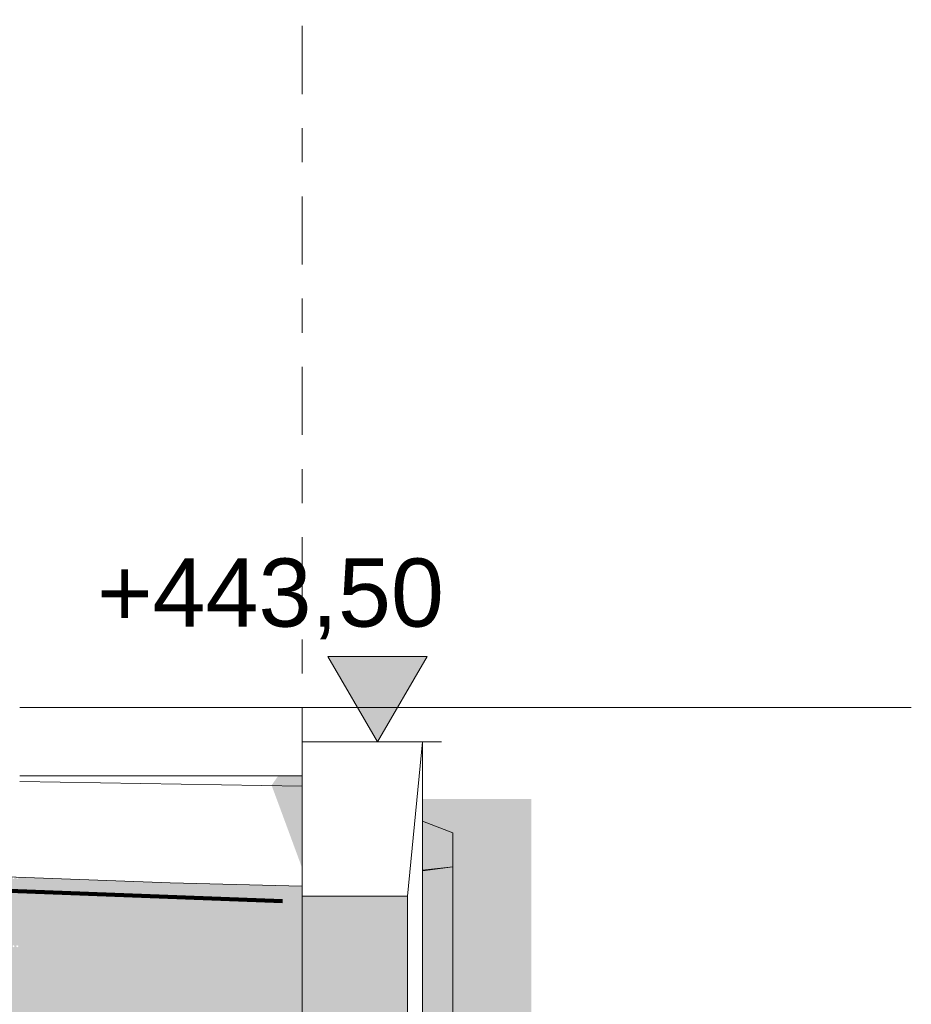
# Model space of a CAD drawing. Header units: metres. Extents: x -111 to -1, y -8 to 26.
# Tile 206 of 209: x -3.17 to -0.56, y -0.87 to 2.02. Entities that reach past the tile are written whole.
import ezdxf
from ezdxf.enums import TextEntityAlignment as Align

# ---------------------------------------------------------------- set-up
doc = ezdxf.new("R2010")
doc.units = ezdxf.units.M
doc.header["$MEASUREMENT"] = 0
doc.linetypes.add('Raster', pattern=[0.4, 0.2, -0.1, 0, -0.1])
for name, color, linetype in [('10 Stützmauer', 7, 'Continuous'), ('60 Auffüllung gesamt', 7, 'Continuous'), ('60 Gelände 2D Übersicht', 7, 'Continuous'), ('60 Gelände Hänle', 7, 'Continuous'), ('60 Grenzen', 7, 'Continuous'), ('80 Baukörperstudie', 7, 'Continuous'), ('94 Genehmigungsplanung Bemaßung', 7, 'Continuous')]:
    doc.layers.add(name, color=color, linetype=linetype)
doc.styles.add('ERSTELLTER_STIL_1', font='arial.ttf')
doc.styles.add('ERSTELLTER_STIL_2', font='arial.ttf')
doc.dimstyles.new('ERSTELLTER_STIL__1', dxfattribs={"dimtxt": 0.25, "dimasz": 0.19, "dimexe": 0.18, "dimexo": 0.1, "dimgap": 0, "dimtad": 1, "dimtih": 1, "dimtoh": 1, "dimzin": 0, "dimdsep": 46, "dimtxsty": 'ERSTELLTER_STIL_2', "dimblk": 'ARROWHEAD_6', "dimblk1": 'ARROWHEAD_6', "dimblk2": 'ARROWHEAD_6', "dimcen": 0.09, "dimclrd": 7, "dimclre": 7, "dimclrt": 7, "dimazin": 0, "dimtfac": 1, "dimtdec": 4, "dimtmove": 0, "dimatfit": 3, "dimfxl": 1, "dimtolj": 1, "dimtzin": 0, "dimarcsym": 0})

# ---------------------------------------------------------------- blocks, each defined once
blk = doc.blocks.new('Standard-Rastermarker[4]_1', base_point=(-2.3419, 25))
at = {"layer": '60 Grenzen', "color": 7, "linetype": 'Raster', "lineweight": 13}
blk.add_line((-2.3419, 24), (-2.3419, -6), dxfattribs=at)
at = {"layer": '60 Grenzen', "color": 7, "lineweight": 13, "style": 'ERSTELLTER_STIL_1'}
for tag, p in [('AC_MarkerText_1_0', (-2.3419, 25.5)), ('AC_MarkerText_1_1', (-2.3419, -7.2))]:
    blk.add_attdef(tag, text='', height=0.3, rotation=360, dxfattribs=at).set_placement(p, align=Align.TOP_CENTER)
blk = doc.blocks.new('*D122', base_point=(-27236.1321, 0))
at = {"layer": '94 Genehmigungsplanung Bemaßung', "color": 7, "linetype": 'Continuous', "lineweight": 13}
for p, q in [((-17.3411, 9.3843), (-17.3411, 9.7593)), ((-2.3419, 9.3843), (-2.3419, 9.7593)), ((-17.2411, 9.6718), (-17.4411, 9.4718)), ((-2.4419, 9.4718), (-2.2419, 9.6718)), ((-17.3411, 9.5718), (-2.3419, 9.5718)), ((-2.3419, 9.5718), (-2.1919, 9.5718))]:
    blk.add_line(p, q, dxfattribs=at)
at = {"layer": '94 Genehmigungsplanung Bemaßung', "color": 7, "lineweight": 13, "insert": (-10.2705, 9.6218), "char_height": 0.25, "attachment_point": 7, "style": 'ERSTELLTER_STIL_2'}
blk.add_mtext('\\A1;{\\pql;\\fArial|b0|i0|c0|p0;\\W1.000000;15,00}', dxfattribs=at)
blk = doc.blocks.new('ARROWHEAD_6')
at = {"color": 0, "linetype": 'Continuous', "lineweight": 0}
for p, q in [((-0.5, -0.5), (0.5, 0.5)), ((0, 0), (-1, 0))]:
    blk.add_line(p, q, dxfattribs=at)

msp = doc.modelspace()

# ---------------------------------------------------------------- hatches: boundary and pattern name
at = {"linetype": 'Continuous', "lineweight": 18}
msp.add_hatch(color=255, dxfattribs=at).paths.add_polyline_path([(-1.9888, -0.2678), (-1.6696, -0.2678), (-1.6696, -3.1975), (-1.9888, -3.1975)])
at = {"layer": '10 Stützmauer', "linetype": 'Continuous', "lineweight": 0, "true_color": 0x7f7f7f}
msp.add_hatch(color=8, dxfattribs=at).paths.add_polyline_path([(-2.0324, -0.5532), (-2.1269, -0.5532), (-2.1599, -0.5532), (-2.3419, -0.5532), (-2.3419, -3.1), (-2.0324, -3.1)])
at = {"layer": '60 Auffüllung gesamt', "linetype": 'Continuous', "lineweight": 18, "true_color": 0xffa8a8}
h = msp.add_hatch(dxfattribs=at)
h.set_pattern_fill('Boden__gewachsen_0001', color=21, style=0, pattern_type=2)
h.set_pattern_definition([(45, (-27236.1321, 0), (-0.2121320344, 0.2121320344), []), (45, (-27236.2028, 0.0707), (-0.424264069, 0.424264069), []), (45, (-27236.2735, 0.1414), (-0.424264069, 0.424264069), []), (135, (-27236.34423, 0.21213), (0.07071067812, 0.07071067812), [0.3, -0.3])])
h.paths.add_polyline_path([(-111.2436, -1.5701), (-104.7799, -1.5203), (-101.3177, -1.5261), (-81.1349, -1.6859), (-78.0305, -1.6923), (-73.0924, -1.2973), (-53.2761, -1.4627), (-37.9393, -1.2031), (-33.9251, -1.5799), (-30.5758, -1.539), (-30.5297, -1.5398), (-18.2829, -1.4943), (-18.1757, -1.4962), (-18.0684, -1.4982), (-17.9612, -1.5002), (-17.8543, -1.5021), (-17.7478, -1.5041), (-10.3433, -1.3808), (-2.348, -1.2492), (-2.348, -2.5), (-2.3419, -2.5), (-2.3419, -0.5242), (-2.7288, -0.5145), (-3.1755, -0.498), (-3.1746, -0.4985), (-3.1746, -0.5015), (-3.1772, -0.503), (-3.1798, -0.5015), (-3.1798, -0.4985), (-3.1787, -0.4979), (-3.1872, -0.4976), (-3.1856, -0.4985), (-3.1856, -0.5015), (-3.1882, -0.503), (-3.1908, -0.5015), (-3.1908, -0.4985), (-3.1891, -0.4975), (-16.6165, 0), (-17.1837, 0), (-17.2367, -0.0004), (-60.0718, -0.0088), (-60.9134, 0), (-63.3853, 0), (-64.4135, -0.0089), (-107.7138, -0.0237), (-108.6391, -0.0237), (-108.9048, -0.0619), (-111.2436, -0.8438)])
h.paths.add_polyline_path([(-10.9964, -0.5607), (-10.9938, -0.5592), (-10.9912, -0.5607), (-10.9912, -0.5637), (-10.9938, -0.5652), (-10.9964, -0.5637)], flags=0)
h.paths.add_polyline_path([(-10.9938, -0.7652), (-10.9964, -0.7637), (-10.9964, -0.7607), (-10.9938, -0.7592), (-10.9912, -0.7607), (-10.9912, -0.7637)], flags=0)
h.paths.add_polyline_path([(-10.9964, -0.3637), (-10.9964, -0.3607), (-10.9938, -0.3592), (-10.9912, -0.3607), (-10.9912, -0.3637), (-10.9938, -0.3652)], flags=0)
h.paths.add_polyline_path([(-10.9828, -0.5652), (-10.9854, -0.5637), (-10.9854, -0.5607), (-10.9828, -0.5592), (-10.9802, -0.5607), (-10.9802, -0.5637)], flags=0)
h.paths.add_polyline_path([(-10.9854, -0.3607), (-10.9828, -0.3592), (-10.9802, -0.3607), (-10.9802, -0.3637), (-10.9828, -0.3652), (-10.9854, -0.3637)], flags=0)
h.paths.add_polyline_path([(-10.9854, -0.7607), (-10.9828, -0.7592), (-10.9802, -0.7607), (-10.9802, -0.7637), (-10.9828, -0.7652), (-10.9854, -0.7637)], flags=0)
h.paths.add_polyline_path([(-3.1908, -1.0985), (-3.1882, -1.097), (-3.1856, -1.0985), (-3.1856, -1.1015), (-3.1882, -1.103), (-3.1908, -1.1015)], flags=0)
h.paths.add_polyline_path([(-3.1908, -0.7015), (-3.1908, -0.6985), (-3.1882, -0.697), (-3.1856, -0.6985), (-3.1856, -0.7015), (-3.1882, -0.703)], flags=0)
h.paths.add_polyline_path([(-3.1908, -0.8985), (-3.1882, -0.897), (-3.1856, -0.8985), (-3.1856, -0.9015), (-3.1882, -0.903), (-3.1908, -0.9015)], flags=0)
h.paths.add_polyline_path([(-3.1798, -0.7015), (-3.1798, -0.6985), (-3.1772, -0.697), (-3.1746, -0.6985), (-3.1746, -0.7015), (-3.1772, -0.703)], flags=0)
h.paths.add_polyline_path([(-3.1798, -1.1015), (-3.1798, -1.0985), (-3.1772, -1.097), (-3.1746, -1.0985), (-3.1746, -1.1015), (-3.1772, -1.103)], flags=0)
h.paths.add_polyline_path([(-3.1798, -0.8985), (-3.1772, -0.897), (-3.1746, -0.8985), (-3.1746, -0.9015), (-3.1772, -0.903), (-3.1798, -0.9015)], flags=0)
at = {"layer": '60 Auffüllung gesamt', "linetype": 'Continuous', "lineweight": 0, "true_color": 0x000000}
for points in [[(-2.4319, -0.2286), (-2.3419, -0.23), (-2.3419, -0.2), (-2.4119, -0.2)], [(-2.3864, -0.3497), (-2.3419, -0.3508), (-2.3419, -0.23), (-2.4311, -0.2286)], [(-2.3864, -0.3497), (-2.3419, -0.4705), (-2.3419, -0.3508)], [(-3.1742, -0.49), (-3.1702, -0.4901)]]:
    msp.add_hatch(color=18, dxfattribs=at).paths.add_polyline_path(points)
at = {"layer": '60 Gelände 2D Übersicht', "linetype": 'Continuous', "lineweight": 13}
msp.add_hatch(color=7, dxfattribs=at).paths.add_polyline_path([(-2.1208, -0.1), (-1.9756, 0.1504), (-2.266, 0.1504)])

# ---------------------------------------------------------------- linework, layer by layer
at = {"layer": '10 Stützmauer', "color": 7, "linetype": 'Continuous', "lineweight": 13}
for p, q in [((-1.9888, -0.1), (-2.3419, -0.1)), ((-2.3419, -0.4705), (-2.3419, -0.1)), ((-1.9888, -0.1), (-2.0324, -0.5532)), ((-1.9888, -0.1), (-1.9888, -3.1))]:
    msp.add_line(p, q, dxfattribs=at)
at = {"layer": '10 Stützmauer', "color": 7, "linetype": 'Continuous', "lineweight": 18}
for p, q in [((-2.3419, -0.5532), (-2.3419, -2.5)), ((-2.0324, -0.5532), (-2.0324, -3.1))]:
    msp.add_line(p, q, dxfattribs=at)
at = {"layer": '10 Stützmauer', "color": 7, "linetype": 'Continuous', "lineweight": 18, "flags": 128}
msp.add_lwpolyline([(-2.0324, -0.5532), (-2.1269, -0.5532), (-2.1599, -0.5532), (-2.3419, -0.5532)], dxfattribs=at)
at = {"layer": '60 Auffüllung gesamt', "color": 255, "linetype": 'Continuous', "lineweight": 18}
for p, q in [((-3.1702, -0.2), (-2.7515, -0.2)), ((-2.3419, -0.2), (-2.7515, -0.2)), ((-1.9888, -0.3333), (-1.8996, -0.367)), ((-1.8996, -0.367), (-1.8996, -0.467)), ((-1.9888, -0.4772), (-1.8996, -0.467))]:
    msp.add_line(p, q, dxfattribs=at)
at = {"layer": '60 Auffüllung gesamt', "color": 8, "linetype": 'Continuous', "lineweight": 18}
for p, q in [((-2.3419, -0.23), (-3.1702, -0.2172)), ((-2.3419, -0.5242), (-2.3419, -0.4705))]:
    msp.add_line(p, q, dxfattribs=at)
at = {"layer": '60 Auffüllung gesamt', "color": 7, "linetype": 'Continuous', "lineweight": 18}
msp.add_line((-2.3419, -0.5242), (-2.3419, -0.5532), dxfattribs=at)
at = {"layer": '60 Auffüllung gesamt', "color": 7, "linetype": 'Continuous', "lineweight": 18, "flags": 128}
msp.add_lwpolyline([(-2.3419, -0.5242), (-2.7288, -0.5145), (-16.6165, 0), (-17.1837, 0), (-17.2367, -0.0004), (-60.0718, -0.0088), (-60.9134, 0), (-63.3853, 0), (-64.4135, -0.0089), (-107.7138, -0.0237), (-108.6391, -0.0237), (-108.9048, -0.0619), (-111.2436, -0.8438)], dxfattribs=at)
at = {"layer": '60 Gelände 2D Übersicht', "color": 7, "linetype": 'Continuous', "lineweight": 13}
for p, q in [((-2.1208, -0.1), (-2.266, 0.1504)), ((-2.266, 0.1504), (-1.9756, 0.1504)), ((-1.9756, 0.1504), (-2.1208, -0.1)), ((-2.1208, -0.1), (-2.3086, -0.1)), ((-2.1208, -0.1), (-1.933, -0.1))]:
    msp.add_line(p, q, dxfattribs=at)
at = {"layer": '60 Gelände 2D Übersicht', "color": 7, "linetype": 'Continuous', "lineweight": 100}
msp.add_line((-17.2803, -0.0005), (-2.3992, -0.5677), dxfattribs=at)
at = {"layer": '60 Gelände Hänle', "color": 8, "linetype": 'Continuous', "lineweight": 18}
for p, q in [((-1.9888, -0.4789), (-1.8996, -0.467)), ((-1.9385, -0.4722), (-1.9447, -0.4722)), ((-1.8996, -0.467), (-1.8996, -3.1))]:
    msp.add_line(p, q, dxfattribs=at)
at = {"layer": '80 Baukörperstudie', "color": 7, "linetype": 'Continuous', "lineweight": 13}
msp.add_line((-0.5552, 0), (-3.1702, 0), dxfattribs=at)

# ---------------------------------------------------------------- block references
at = {"layer": '60 Grenzen', "color": 7, "linetype": 'Continuous', "lineweight": 18}
msp.add_blockref('Standard-Rastermarker[4]_1', (-2.3419, 25), dxfattribs=at)

# ---------------------------------------------------------------- texts
at = {"layer": '60 Gelände 2D Übersicht', "color": 7, "lineweight": 13, "insert": (-2.9436, 0.2004), "char_height": 0.2, "attachment_point": 7, "style": 'ERSTELLTER_STIL_2'}
msp.add_mtext('\\A1;{\\pql;\\fArial|b0|i0|c0|p0;\\W1.000000;+443,50}', dxfattribs=at)

# ---------------------------------------------------------------- dimensions: what is measured, and where the dimension line sits
at = {"layer": '94 Genehmigungsplanung Bemaßung', "color": 7, "linetype": 'Continuous', "lineweight": 13}
dim = msp.add_linear_dim(base=(-2.3419, 9.5718), p1=(-17.3411, -0.4), p2=(-2.3419, 25.35), dimstyle='ERSTELLTER_STIL__1', dxfattribs=at)
dim.commit()
dim.dimension.update_dxf_attribs({"geometry": '*D122', "text_midpoint": (-9.8517, 9.7468), "dimtype": 160})

doc.saveas('drawing.dxf')
